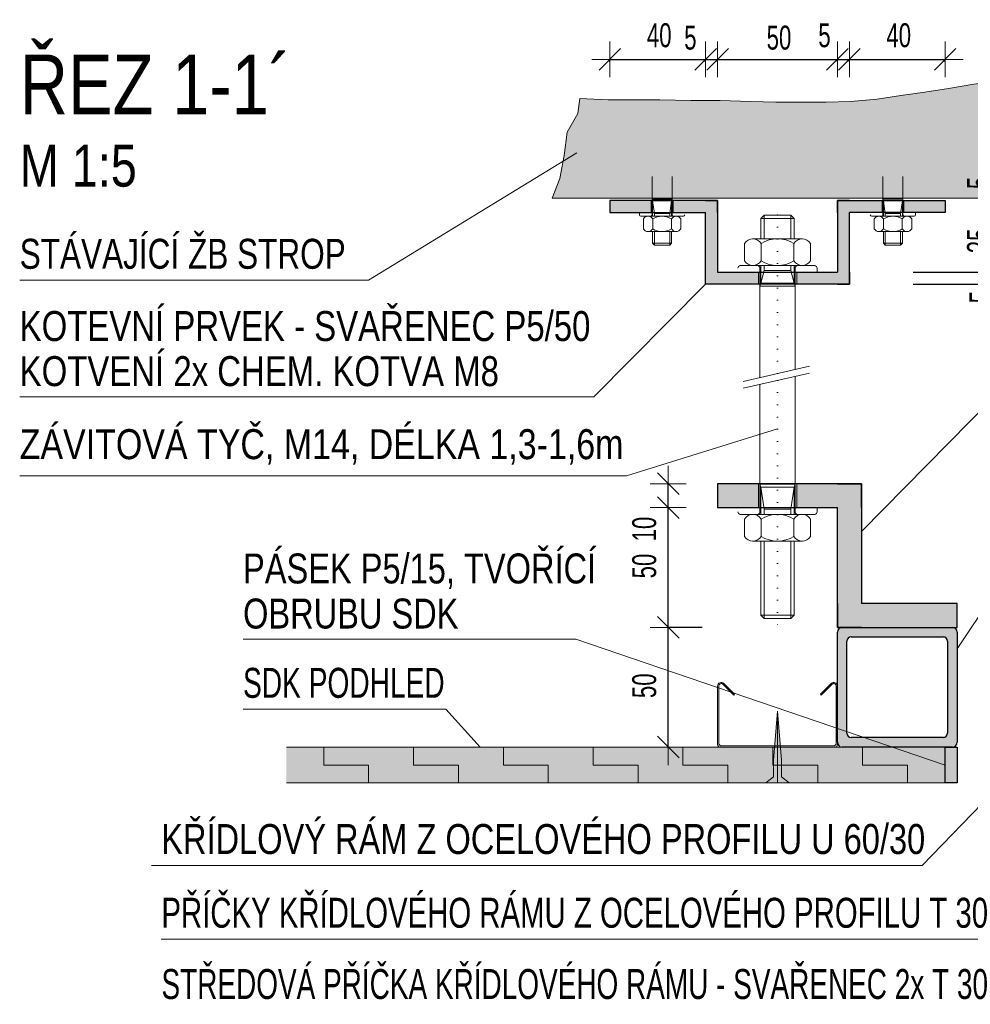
# Model space of a CAD drawing. Header units: millimetres. Extents: x 343 to 29776, y -61286 to -49226.
# Tile 7 of 19: x 1598 to 1995, y -49637 to -49226. Entities that reach past the tile are written whole.
import ezdxf

# ---------------------------------------------------------------- set-up
doc = ezdxf.new("R2010")
doc.units = ezdxf.units.MM
doc.header["$PDMODE"] = 65
doc.linetypes.add('Carkovana 2x_1_1', pattern=[20, 15, -5])
doc.linetypes.add('JIS_08_37_1', pattern=[5, 0, -5])
doc.layers.add('XR$2$(Z5) - DETAILNÍ ŘEZY_1', color=7, linetype='Continuous', lineweight=25)
doc.styles.add('ARIAL', font='ARIAL.TTF')
doc.styles.add('ARIALNARROW', font='ARIALN.TTF')
doc.dimstyles.new('DIMSTYLE_15', dxfattribs={"dimtxt": 10, "dimasz": 15, "dimexe": 0, "dimexo": 0, "dimgap": 5, "dimtad": 2, "dimdec": 0, "dimrnd": 1, "dimzin": 12, "dimdsep": 46, "dimtxsty": 'ARIALNARROW', "dimblk1": 'ALL_ML_STRICH', "dimblk2": 'ALL_ML_STRICH', "dimsah": 1, "dimcen": 0, "dimclrd": 6, "dimclre": 6, "dimclrt": 6, "dimadec": 0, "dimazin": 0, "dimtfac": 1, "dimtdec": 0, "dimtix": 1, "dimtmove": 2, "dimatfit": 3, "dimfxl": 0, "dimtvp": 1.2, "dimtzin": 0, "dimlwd": 0, "dimlwe": 13, "dimarcsym": 0})
doc.dimstyles.new('DIMSTYLE_17', dxfattribs={"dimtxt": 10, "dimasz": 15, "dimexe": 0, "dimexo": 0, "dimgap": 5, "dimtad": 2, "dimdec": 0, "dimrnd": 1, "dimzin": 12, "dimdsep": 46, "dimtxsty": 'ARIALNARROW', "dimblk1": 'ALL_ML_STRICH', "dimblk2": 'ALL_ML_STRICH', "dimsah": 1, "dimcen": 0, "dimclrd": 6, "dimclre": 6, "dimclrt": 6, "dimadec": 0, "dimazin": 0, "dimtfac": 1, "dimtdec": 0, "dimtix": 1, "dimtmove": 2, "dimatfit": 3, "dimfxl": 0, "dimtzin": 0, "dimlwd": 0, "dimlwe": 13, "dimarcsym": 0})

# ---------------------------------------------------------------- blocks, each defined once
blk = doc.blocks.new('KOMPLEXNÍ OBJEKT_52')
at = {"layer": 'XR$2$(Z5) - DETAILNÍ ŘEZY_1', "color": 1, "linetype": 'Continuous', "lineweight": 25}
for p, q in [((1941.49, -49479.89), (1987.49, -49479.89)), ((1939.49, -49527.89), (1939.49, -49481.89)), ((1945.25, -49483.89), (1983.73, -49483.89)), ((1989.49, -49481.89), (1989.49, -49527.89)), ((1943.49, -49524.13), (1943.49, -49485.65)), ((1985.49, -49485.65), (1985.49, -49524.13)), ((1983.73, -49525.89), (1945.25, -49525.89)), ((1987.49, -49529.89), (1941.49, -49529.89))]:
    blk.add_line(p, q, dxfattribs=at)
for centre, radius, start, end in [((1941.49, -49481.89), 2, 90, 180), ((1987.49, -49481.89), 2, 0, 90), ((1945.25, -49485.65), 1.76, 90, 180), ((1983.73, -49485.65), 1.76, 0, 90), ((1945.25, -49524.13), 1.76, 180, 270), ((1983.73, -49524.13), 1.76, 270, 0), ((1941.49, -49527.89), 2, 180, 270), ((1987.49, -49527.89), 2, 270, 0)]:
    blk.add_arc(centre, radius, start, end, dxfattribs=at)
blk = doc.blocks.new('KOMPLEXNÍ OBJEKT_53')
at = {"layer": 'XR$2$(Z5) - DETAILNÍ ŘEZY_1', "color": 7, "linetype": 'Continuous', "lineweight": 13}
for p, q in [((1889.49, -49504.39), (1889.49, -49528.89)), ((1889.99, -49504.38), (1889.99, -49528.68)), ((1891.7, -49503.68), (1896.21, -49508.19)), ((1892.05, -49503.33), (1896.56, -49507.84)), ((1936.93, -49503.33), (1932.42, -49507.84)), ((1937.28, -49503.68), (1932.77, -49508.19)), ((1938.99, -49504.38), (1938.99, -49528.68)), ((1939.49, -49504.39), (1939.49, -49528.89)), ((1896.21, -49508.19), (1896.56, -49507.84)), ((1932.77, -49508.19), (1932.42, -49507.84)), ((1889.99, -49528.68), (1890.7, -49529.39)), ((1890.49, -49529.89), (1938.49, -49529.89)), ((1890.7, -49529.39), (1938.28, -49529.39)), ((1938.28, -49529.39), (1938.99, -49528.68))]:
    blk.add_line(p, q, dxfattribs=at)
for centre, radius, start, end in [((1890.99, -49504.39), 1.5, 45, 180), ((1890.99, -49504.39), 1, 45, 180), ((1937.99, -49504.39), 1.5, 0, 135), ((1937.99, -49504.39), 1, 0, 135), ((1890.49, -49528.89), 1, 180, 270), ((1938.49, -49528.89), 1, 270, 0)]:
    blk.add_arc(centre, radius, start, end, dxfattribs=at)
blk = doc.blocks.new('KOMPLEXNÍ OBJEKT_54')
at = {"layer": 'XR$2$(Z5) - DETAILNÍ ŘEZY_1', "color": 1, "linetype": 'Continuous', "lineweight": 25}
for p, q in [((1939.49, -49469.89), (1939.49, -49479.89)), ((1989.49, -49469.89), (1949.49, -49469.89)), ((1989.49, -49479.89), (1989.49, -49469.89)), ((1939.49, -49479.89), (1989.49, -49479.89))]:
    blk.add_line(p, q, dxfattribs=at)
for points in [[(1939.49, -49469.89), (1939.49, -49469.89)], [(1939.49, -49479.89), (1939.49, -49479.89)]]:
    blk.add_lwpolyline(points, close=True, dxfattribs=at)
blk = doc.blocks.new('KOMPLEXNÍ OBJEKT_55')
at = {"layer": 'XR$2$(Z5) - DETAILNÍ ŘEZY_1', "color": 1, "linetype": 'Continuous', "lineweight": 25}
for p, q in [((1939.49, -49419.89), (1949.49, -49419.89)), ((1949.49, -49419.89), (1949.49, -49469.89)), ((1939.49, -49479.89), (1939.49, -49429.89)), ((1949.49, -49479.89), (1939.49, -49479.89))]:
    blk.add_line(p, q, dxfattribs=at)
for points in [[(1939.49, -49479.89), (1939.49, -49479.89)], [(1949.49, -49479.89), (1949.49, -49479.89)]]:
    blk.add_lwpolyline(points, close=True, dxfattribs=at)
blk = doc.blocks.new('KOMPLEXNÍ OBJEKT_56')
at = {"layer": 'XR$2$(Z5) - DETAILNÍ ŘEZY_1', "color": 1, "linetype": 'Continuous', "lineweight": 25}
for p, q in [((1949.49, -49419.89), (1889.49, -49419.89)), ((1889.49, -49419.89), (1889.49, -49429.89)), ((1949.49, -49429.89), (1949.49, -49419.89)), ((1889.49, -49429.89), (1939.49, -49429.89))]:
    blk.add_line(p, q, dxfattribs=at)
for points in [[(1889.49, -49419.89), (1889.49, -49419.89)], [(1889.49, -49429.89), (1889.49, -49429.89)]]:
    blk.add_lwpolyline(points, close=True, dxfattribs=at)
blk = doc.blocks.new('KOMPLEXNÍ OBJEKT_67')
at = {"layer": 'XR$2$(Z5) - DETAILNÍ ŘEZY_1', "color": 1, "linetype": 'Continuous', "lineweight": 25}
for p, q in [((1984.49, -49544.89), (1984.49, -49529.89)), ((1984.49, -49529.89), (1989.49, -49529.89)), ((1989.49, -49529.89), (1989.49, -49544.89)), ((1989.49, -49544.89), (1984.49, -49544.89))]:
    blk.add_line(p, q, dxfattribs=at)
blk = doc.blocks.new('ALL_ML_STRICH')
at = {"color": 0, "linetype": 'ByBlock', "lineweight": -2}
for p, q in [((-0.3, -0.3), (0.3, 0.3)), ((0, -0.5), (0, 0.5)), ((-1, 0), (0.5, 0))]:
    blk.add_line(p, q, dxfattribs=at)
blk = doc.blocks.new('*D194')
at = {"layer": 'DEFPOINTS', "color": 6, "linetype": 'Continuous', "lineweight": 13}
for p in [(1939.49, -49479.89), (1868.88, -49529.89), (1947.91, -49529.89)]:
    blk.add_point(p, dxfattribs=at)
at = {"layer": 'XR$2$(Z5) - DETAILNÍ ŘEZY_1', "color": 6, "linetype": 'Continuous', "lineweight": -2}
for p, q in [((1882.97, -49479.89), (1868.88, -49479.89)), ((1868.88, -49529.89), (1868.88, -49479.89)), ((1868.88, -49529.89), (1868.88, -49529.89))]:
    blk.add_line(p, q, dxfattribs=at)
at = {"layer": 'XR$2$(Z5) - DETAILNÍ ŘEZY_1', "color": 6, "linetype": 'Continuous', "lineweight": 13, "xscale": 15, "yscale": 15, "zscale": 15}
for p, rotation in [((1868.88, -49479.89), 90), ((1868.88, -49529.89), 270)]:
    blk.add_blockref('ALL_ML_STRICH', p, dxfattribs=dict(at, rotation=rotation))
at = {"layer": 'XR$2$(Z5) - DETAILNÍ ŘEZY_1', "color": 6, "linetype": 'Continuous', "lineweight": 13, "insert": (1858.88, -49504.28), "char_height": 10, "width": 16.2286, "attachment_point": 5, "rotation": 90, "style": 'ARIALNARROW'}
blk.add_mtext('\\W0.81;\\A1;{50}', dxfattribs=at)
blk = doc.blocks.new('*D195')
at = {"layer": 'DEFPOINTS', "color": 6, "linetype": 'Continuous', "lineweight": 13}
for p in [(1889.49, -49429.89), (1868.88, -49479.89), (1939.49, -49479.89)]:
    blk.add_point(p, dxfattribs=at)
at = {"layer": 'XR$2$(Z5) - DETAILNÍ ŘEZY_1', "color": 6, "linetype": 'Continuous', "lineweight": -2}
for p, q in [((1868.88, -49429.89), (1868.88, -49429.89)), ((1868.88, -49479.89), (1868.88, -49429.89)), ((1882.97, -49479.89), (1868.88, -49479.89))]:
    blk.add_line(p, q, dxfattribs=at)
at = {"layer": 'XR$2$(Z5) - DETAILNÍ ŘEZY_1', "color": 6, "linetype": 'Continuous', "lineweight": 13, "xscale": 15, "yscale": 15, "zscale": 15}
for p, rotation in [((1868.88, -49429.89), 90), ((1868.88, -49479.89), 270)]:
    blk.add_blockref('ALL_ML_STRICH', p, dxfattribs=dict(at, rotation=rotation))
at = {"layer": 'XR$2$(Z5) - DETAILNÍ ŘEZY_1', "color": 6, "linetype": 'Continuous', "lineweight": 13, "insert": (1858.88, -49454.28), "char_height": 10, "width": 16.2286, "attachment_point": 5, "rotation": 90, "style": 'ARIALNARROW'}
blk.add_mtext('\\W0.81;\\A1;{50}', dxfattribs=at)
blk = doc.blocks.new('*D196')
at = {"layer": 'DEFPOINTS', "color": 6, "linetype": 'Continuous', "lineweight": 13}
for p in [(1889.49, -49419.89), (1868.88, -49429.89), (1889.49, -49429.89)]:
    blk.add_point(p, dxfattribs=at)
at = {"layer": 'XR$2$(Z5) - DETAILNÍ ŘEZY_1', "color": 6, "linetype": 'Continuous', "lineweight": -2}
for p, q in [((1868.88, -49419.89), (1868.88, -49419.89)), ((1868.88, -49429.89), (1868.88, -49419.89)), ((1868.88, -49429.89), (1868.88, -49429.89))]:
    blk.add_line(p, q, dxfattribs=at)
at = {"layer": 'XR$2$(Z5) - DETAILNÍ ŘEZY_1', "color": 6, "linetype": 'Continuous', "lineweight": 13, "xscale": 15, "yscale": 15, "zscale": 15}
for p, rotation in [((1868.88, -49419.89), 90), ((1868.88, -49429.89), 270)]:
    blk.add_blockref('ALL_ML_STRICH', p, dxfattribs=dict(at, rotation=rotation))
at = {"layer": 'XR$2$(Z5) - DETAILNÍ ŘEZY_1', "color": 6, "linetype": 'Continuous', "lineweight": 13, "insert": (1858.88, -49438.84), "char_height": 10, "width": 16.2286, "attachment_point": 5, "rotation": 90, "style": 'ARIALNARROW'}
blk.add_mtext('\\W0.81;\\A1;{10}', dxfattribs=at)
blk = doc.blocks.new('KOMPLEXNÍ OBJEKT_70')
at = {"layer": 'XR$2$(Z5) - DETAILNÍ ŘEZY_1', "color": 1, "linetype": 'Continuous', "lineweight": 25}
for p, q in [((1889.49, -49301.6), (1844.49, -49301.6)), ((1844.49, -49301.6), (1844.49, -49306.6)), ((1889.49, -49306.6), (1889.49, -49301.6)), ((1844.49, -49306.6), (1884.49, -49306.6))]:
    blk.add_line(p, q, dxfattribs=at)
for points in [[(1889.49, -49301.6), (1889.49, -49301.6)], [(1889.49, -49306.6), (1889.49, -49306.6)]]:
    blk.add_lwpolyline(points, close=True, dxfattribs=at)
blk = doc.blocks.new('KOMPLEXNÍ OBJEKT_71')
at = {"layer": 'XR$2$(Z5) - DETAILNÍ ŘEZY_1', "color": 1, "linetype": 'Continuous', "lineweight": 25}
for p, q in [((1939.49, -49301.6), (1984.49, -49301.6)), ((1939.49, -49306.6), (1939.49, -49301.6)), ((1984.49, -49301.6), (1984.49, -49306.6)), ((1984.49, -49306.6), (1944.49, -49306.6))]:
    blk.add_line(p, q, dxfattribs=at)
for points in [[(1939.49, -49301.6), (1939.49, -49301.6)], [(1939.49, -49306.6), (1939.49, -49306.6)]]:
    blk.add_lwpolyline(points, close=True, dxfattribs=at)
blk = doc.blocks.new('*D199')
at = {"layer": 'DEFPOINTS', "color": 6, "linetype": 'Continuous', "lineweight": 13}
for p in [(1844.49, -49242.65), (1844.49, -49301.6), (1884.49, -49306.6)]:
    blk.add_point(p, dxfattribs=at)
at = {"layer": 'XR$2$(Z5) - DETAILNÍ ŘEZY_1', "color": 6, "linetype": 'Continuous', "lineweight": -2}
for p, q in [((1844.49, -49243.65), (1844.49, -49242.65)), ((1844.49, -49242.65), (1884.49, -49242.65)), ((1884.49, -49243.65), (1884.49, -49242.65))]:
    blk.add_line(p, q, dxfattribs=at)
at = {"layer": 'XR$2$(Z5) - DETAILNÍ ŘEZY_1', "color": 6, "linetype": 'Continuous', "lineweight": 13, "xscale": 15, "yscale": 15, "zscale": 15, "rotation": 180}
blk.add_blockref('ALL_ML_STRICH', (1844.49, -49242.65), dxfattribs=at)
at = {"layer": 'XR$2$(Z5) - DETAILNÍ ŘEZY_1', "color": 6, "linetype": 'Continuous', "lineweight": 13, "xscale": 15, "yscale": 15, "zscale": 15}
blk.add_blockref('ALL_ML_STRICH', (1884.49, -49242.65), dxfattribs=at)
at = {"layer": 'XR$2$(Z5) - DETAILNÍ ŘEZY_1', "color": 6, "linetype": 'Continuous', "lineweight": 13, "insert": (1865.1, -49232.65), "char_height": 10, "width": 16.2286, "attachment_point": 5, "style": 'ARIALNARROW'}
blk.add_mtext('\\W0.81;\\A1;{40}', dxfattribs=at)
blk = doc.blocks.new('*D200')
at = {"layer": 'DEFPOINTS', "color": 6, "linetype": 'Continuous', "lineweight": 13}
for p in [(1884.49, -49242.65), (1889.49, -49301.6), (1884.49, -49306.6)]:
    blk.add_point(p, dxfattribs=at)
at = {"layer": 'XR$2$(Z5) - DETAILNÍ ŘEZY_1', "color": 6, "linetype": 'Continuous', "lineweight": -2}
for p, q in [((1884.49, -49243.65), (1884.49, -49242.65)), ((1884.49, -49242.65), (1889.49, -49242.65)), ((1889.49, -49243.65), (1889.49, -49242.65))]:
    blk.add_line(p, q, dxfattribs=at)
at = {"layer": 'XR$2$(Z5) - DETAILNÍ ŘEZY_1', "color": 6, "linetype": 'Continuous', "lineweight": 13, "xscale": 15, "yscale": 15, "zscale": 15}
blk.add_blockref('ALL_ML_STRICH', (1889.49, -49242.65), dxfattribs=at)
at = {"layer": 'XR$2$(Z5) - DETAILNÍ ŘEZY_1', "color": 6, "linetype": 'Continuous', "lineweight": 13, "xscale": 15, "yscale": 15, "zscale": 15, "rotation": 180}
blk.add_blockref('ALL_ML_STRICH', (1884.49, -49242.65), dxfattribs=at)
at = {"layer": 'XR$2$(Z5) - DETAILNÍ ŘEZY_1', "color": 6, "linetype": 'Continuous', "lineweight": 13, "insert": (1878.1, -49233.65), "char_height": 10, "width": 8.1143, "attachment_point": 5, "style": 'ARIALNARROW'}
blk.add_mtext('\\W0.81;\\A1;{5}', dxfattribs=at)
blk = doc.blocks.new('*D201')
at = {"layer": 'DEFPOINTS', "color": 6, "linetype": 'Continuous', "lineweight": 13}
for p in [(1889.49, -49242.65), (1889.49, -49301.6), (1939.49, -49301.6)]:
    blk.add_point(p, dxfattribs=at)
at = {"layer": 'XR$2$(Z5) - DETAILNÍ ŘEZY_1', "color": 6, "linetype": 'Continuous', "lineweight": -2}
for p, q in [((1889.49, -49243.65), (1889.49, -49242.65)), ((1889.49, -49242.65), (1939.49, -49242.65)), ((1939.49, -49243.65), (1939.49, -49242.65))]:
    blk.add_line(p, q, dxfattribs=at)
at = {"layer": 'XR$2$(Z5) - DETAILNÍ ŘEZY_1', "color": 6, "linetype": 'Continuous', "lineweight": 13, "xscale": 15, "yscale": 15, "zscale": 15, "rotation": 180}
blk.add_blockref('ALL_ML_STRICH', (1889.49, -49242.65), dxfattribs=at)
at = {"layer": 'XR$2$(Z5) - DETAILNÍ ŘEZY_1', "color": 6, "linetype": 'Continuous', "lineweight": 13, "xscale": 15, "yscale": 15, "zscale": 15}
blk.add_blockref('ALL_ML_STRICH', (1939.49, -49242.65), dxfattribs=at)
at = {"layer": 'XR$2$(Z5) - DETAILNÍ ŘEZY_1', "color": 6, "linetype": 'Continuous', "lineweight": 13, "insert": (1915.1, -49233.65), "char_height": 10, "width": 16.2286, "attachment_point": 5, "style": 'ARIALNARROW'}
blk.add_mtext('\\W0.81;\\A1;{50}', dxfattribs=at)
blk = doc.blocks.new('*D202')
at = {"layer": 'DEFPOINTS', "color": 6, "linetype": 'Continuous', "lineweight": 13}
for p in [(1939.49, -49242.65), (1939.49, -49301.6), (1944.49, -49306.6)]:
    blk.add_point(p, dxfattribs=at)
at = {"layer": 'XR$2$(Z5) - DETAILNÍ ŘEZY_1', "color": 6, "linetype": 'Continuous', "lineweight": -2}
for p, q in [((1939.49, -49243.65), (1939.49, -49242.65)), ((1939.49, -49242.65), (1944.49, -49242.65)), ((1944.49, -49243.65), (1944.49, -49242.65))]:
    blk.add_line(p, q, dxfattribs=at)
at = {"layer": 'XR$2$(Z5) - DETAILNÍ ŘEZY_1', "color": 6, "linetype": 'Continuous', "lineweight": 13, "xscale": 15, "yscale": 15, "zscale": 15}
blk.add_blockref('ALL_ML_STRICH', (1944.49, -49242.65), dxfattribs=at)
at = {"layer": 'XR$2$(Z5) - DETAILNÍ ŘEZY_1', "color": 6, "linetype": 'Continuous', "lineweight": 13, "xscale": 15, "yscale": 15, "zscale": 15, "rotation": 180}
blk.add_blockref('ALL_ML_STRICH', (1939.49, -49242.65), dxfattribs=at)
at = {"layer": 'XR$2$(Z5) - DETAILNÍ ŘEZY_1', "color": 6, "linetype": 'Continuous', "lineweight": 13, "insert": (1934.1, -49232.65), "char_height": 10, "width": 8.1143, "attachment_point": 5, "style": 'ARIALNARROW'}
blk.add_mtext('\\W0.81;\\A1;{5}', dxfattribs=at)
blk = doc.blocks.new('*D203')
at = {"layer": 'DEFPOINTS', "color": 6, "linetype": 'Continuous', "lineweight": 13}
for p in [(1944.49, -49242.65), (1984.49, -49301.6), (1944.49, -49306.6)]:
    blk.add_point(p, dxfattribs=at)
at = {"layer": 'XR$2$(Z5) - DETAILNÍ ŘEZY_1', "color": 6, "linetype": 'Continuous', "lineweight": -2}
for p, q in [((1944.49, -49243.65), (1944.49, -49242.65)), ((1944.49, -49242.65), (1984.49, -49242.65)), ((1984.49, -49243.65), (1984.49, -49242.65))]:
    blk.add_line(p, q, dxfattribs=at)
at = {"layer": 'XR$2$(Z5) - DETAILNÍ ŘEZY_1', "color": 6, "linetype": 'Continuous', "lineweight": 13, "xscale": 15, "yscale": 15, "zscale": 15, "rotation": 180}
blk.add_blockref('ALL_ML_STRICH', (1944.49, -49242.65), dxfattribs=at)
at = {"layer": 'XR$2$(Z5) - DETAILNÍ ŘEZY_1', "color": 6, "linetype": 'Continuous', "lineweight": 13, "xscale": 15, "yscale": 15, "zscale": 15}
blk.add_blockref('ALL_ML_STRICH', (1984.49, -49242.65), dxfattribs=at)
at = {"layer": 'XR$2$(Z5) - DETAILNÍ ŘEZY_1', "color": 6, "linetype": 'Continuous', "lineweight": 13, "insert": (1965.1, -49232.65), "char_height": 10, "width": 16.2286, "attachment_point": 5, "style": 'ARIALNARROW'}
blk.add_mtext('\\W0.81;\\A1;{40}', dxfattribs=at)
blk = doc.blocks.new('KOMPLEXNÍ OBJEKT_72')
at = {"layer": 'XR$2$(Z5) - DETAILNÍ ŘEZY_1', "color": 1, "linetype": 'Continuous', "lineweight": 25}
for p, q in [((1884.49, -49301.6), (1889.49, -49301.6)), ((1889.49, -49301.6), (1889.49, -49331.6)), ((1884.49, -49336.6), (1884.49, -49306.6)), ((1889.49, -49336.6), (1884.49, -49336.6))]:
    blk.add_line(p, q, dxfattribs=at)
for points in [[(1884.49, -49301.6), (1884.49, -49301.6)], [(1889.49, -49301.6), (1889.49, -49301.6)]]:
    blk.add_lwpolyline(points, close=True, dxfattribs=at)
blk = doc.blocks.new('KOMPLEXNÍ OBJEKT_73')
at = {"layer": 'XR$2$(Z5) - DETAILNÍ ŘEZY_1', "color": 1, "linetype": 'Continuous', "lineweight": 25}
for p, q in [((1889.49, -49331.6), (1939.49, -49331.6)), ((1944.49, -49331.6), (1944.49, -49336.6)), ((1944.49, -49336.6), (1889.49, -49336.6))]:
    blk.add_line(p, q, dxfattribs=at)
for points in [[(1889.49, -49331.6), (1889.49, -49331.6)], [(1889.49, -49336.6), (1889.49, -49336.6)]]:
    blk.add_lwpolyline(points, close=True, dxfattribs=at)
blk = doc.blocks.new('KOMPLEXNÍ OBJEKT_74')
at = {"layer": 'XR$2$(Z5) - DETAILNÍ ŘEZY_1', "color": 1, "linetype": 'Continuous', "lineweight": 25}
for p, q in [((1939.49, -49301.6), (1939.49, -49331.6)), ((1944.49, -49301.6), (1939.49, -49301.6)), ((1944.49, -49336.6), (1944.49, -49306.6)), ((1939.49, -49336.6), (1944.49, -49336.6))]:
    blk.add_line(p, q, dxfattribs=at)
for points in [[(1939.49, -49301.6), (1939.49, -49301.6)], [(1944.49, -49301.6), (1944.49, -49301.6)]]:
    blk.add_lwpolyline(points, close=True, dxfattribs=at)
blk = doc.blocks.new('*D207')
at = {"layer": 'DEFPOINTS', "color": 6, "linetype": 'Continuous', "lineweight": 13}
for p in [(1939.49, -49331.6), (1944.49, -49336.6), (2009.69, -49336.6)]:
    blk.add_point(p, dxfattribs=at)
at = {"layer": 'XR$2$(Z5) - DETAILNÍ ŘEZY_1', "color": 6, "linetype": 'Continuous', "lineweight": -2}
for p, q in [((1971.07, -49331.6), (2009.69, -49331.6)), ((2009.69, -49336.6), (2009.69, -49331.6)), ((1971.07, -49336.6), (2009.69, -49336.6))]:
    blk.add_line(p, q, dxfattribs=at)
at = {"layer": 'XR$2$(Z5) - DETAILNÍ ŘEZY_1', "color": 6, "linetype": 'Continuous', "lineweight": 13, "xscale": 15, "yscale": 15, "zscale": 15}
for p, rotation in [((2009.69, -49336.6), 270), ((2009.69, -49331.6), 90)]:
    blk.add_blockref('ALL_ML_STRICH', p, dxfattribs=dict(at, rotation=rotation))
at = {"layer": 'XR$2$(Z5) - DETAILNÍ ŘEZY_1', "color": 6, "linetype": 'Continuous', "lineweight": 13, "insert": (1999.69, -49341.99), "char_height": 10, "width": 8.1143, "attachment_point": 5, "rotation": 90, "style": 'ARIALNARROW'}
blk.add_mtext('\\W0.81;\\A1;{5}', dxfattribs=at)
blk = doc.blocks.new('*D208')
at = {"layer": 'DEFPOINTS', "color": 6, "linetype": 'Continuous', "lineweight": 13}
for p in [(1984.49, -49306.6), (1939.49, -49331.6), (2009.69, -49331.6)]:
    blk.add_point(p, dxfattribs=at)
at = {"layer": 'XR$2$(Z5) - DETAILNÍ ŘEZY_1', "color": 6, "linetype": 'Continuous', "lineweight": -2}
for p, q in [((2008.69, -49306.6), (2009.69, -49306.6)), ((2009.69, -49331.6), (2009.69, -49306.6)), ((1971.07, -49331.6), (2009.69, -49331.6))]:
    blk.add_line(p, q, dxfattribs=at)
at = {"layer": 'XR$2$(Z5) - DETAILNÍ ŘEZY_1', "color": 6, "linetype": 'Continuous', "lineweight": 13, "xscale": 15, "yscale": 15, "zscale": 15}
for p, rotation in [((2009.69, -49306.6), 90), ((2009.69, -49331.6), 270)]:
    blk.add_blockref('ALL_ML_STRICH', p, dxfattribs=dict(at, rotation=rotation))
at = {"layer": 'XR$2$(Z5) - DETAILNÍ ŘEZY_1', "color": 6, "linetype": 'Continuous', "lineweight": 13, "insert": (1998.69, -49318.48), "char_height": 10, "width": 16.2286, "attachment_point": 5, "rotation": 90, "style": 'ARIALNARROW'}
blk.add_mtext('\\W0.81;\\A1;{25}', dxfattribs=at)
blk = doc.blocks.new('*D209')
at = {"layer": 'DEFPOINTS', "color": 6, "linetype": 'Continuous', "lineweight": 13}
for p in [(1984.49, -49301.6), (1984.49, -49306.6), (2009.69, -49306.6)]:
    blk.add_point(p, dxfattribs=at)
at = {"layer": 'XR$2$(Z5) - DETAILNÍ ŘEZY_1', "color": 6, "linetype": 'Continuous', "lineweight": -2}
for p, q in [((2008.69, -49301.6), (2009.69, -49301.6)), ((2009.69, -49306.6), (2009.69, -49301.6)), ((2008.69, -49306.6), (2009.69, -49306.6))]:
    blk.add_line(p, q, dxfattribs=at)
at = {"layer": 'XR$2$(Z5) - DETAILNÍ ŘEZY_1', "color": 6, "linetype": 'Continuous', "lineweight": 13, "xscale": 15, "yscale": 15, "zscale": 15}
for p, rotation in [((2009.69, -49306.6), 270), ((2009.69, -49301.6), 90)]:
    blk.add_blockref('ALL_ML_STRICH', p, dxfattribs=dict(at, rotation=rotation))
at = {"layer": 'XR$2$(Z5) - DETAILNÍ ŘEZY_1', "color": 6, "linetype": 'Continuous', "lineweight": 13, "insert": (1998.69, -49294.26), "char_height": 10, "width": 8.1143, "attachment_point": 5, "rotation": 90, "style": 'ARIALNARROW'}
blk.add_mtext('\\W0.81;\\A1;{5}', dxfattribs=at)

msp = doc.modelspace()

# ---------------------------------------------------------------- hatches: boundary and pattern name
at = {"layer": 'XR$2$(Z5) - DETAILNÍ ŘEZY_1', "linetype": 'Continuous', "lineweight": 13}
for color, points in [(8, [(1985.88, -49254.8), (1956.13, -49259.31), (1945.01, -49260.21), (1934.79, -49260.51), (1913.75, -49260.51), (1903.23, -49260.21), (1890.61, -49259.91), (1878.29, -49259.91), (1865.37, -49259.61), (1843.73, -49259.61), (1832.01, -49259.01), (1831.1, -49265.32), (1826.6, -49273.13), (1825.39, -49282.75), (1823.59, -49292.37), (1820.4, -49300.6), (2055.9, -49300.6), (2058.02, -49292.07), (2060.42, -49283.05), (2063.12, -49274.33), (2066.13, -49266.52), (2066.73, -49256.6), (2067.75, -49254.56), (2066.73, -49254.5), (2057.71, -49253.3), (2047.5, -49252.99), (2037.28, -49252.99), (2026.76, -49252.09), (2016.54, -49251.49), (2006.32, -49251.79), (1996.4, -49252.99)]), (5, [(1844.49, -49306.6), (1861.74, -49306.6), (1861.74, -49301.6), (1844.49, -49301.6)]), (5, [(1870.86, -49306.6), (1884.49, -49306.6), (1884.49, -49336.6), (1906.49, -49336.6), (1906.49, -49331.6), (1889.49, -49331.6), (1889.49, -49301.6), (1870.86, -49301.6)]), (5, [(1958.12, -49306.6), (1958.12, -49301.6), (1939.49, -49301.6), (1939.49, -49331.6), (1922.49, -49331.6), (1922.49, -49336.6), (1944.49, -49336.6), (1944.49, -49306.6)]), (5, [(1967.24, -49306.6), (1984.49, -49306.6), (1984.49, -49301.6), (1967.24, -49301.6)]), (5, [(1889.49, -49429.89), (1906.49, -49429.89), (1906.49, -49419.89), (1889.49, -49419.89)]), (5, [(1922.49, -49429.89), (1939.49, -49429.89), (1939.49, -49479.89), (1989.49, -49479.89), (1989.49, -49469.89), (1949.49, -49469.89), (1949.49, -49419.89), (1922.49, -49419.89)]), (251, [(1909.68, -49544.89), (1919.3, -49544.89), (1916.2, -49542.29), (1916.2, -49535.42), (1914.49, -49514.89), (1912.77, -49535.42), (1912.77, -49542.29)]), (5, [(1984.49, -49544.89), (1989.49, -49544.89), (1989.49, -49529.89), (1984.49, -49529.89)])]:
    msp.add_hatch(color=color, dxfattribs=at).paths.add_polyline_path(points)
at = {"layer": 'XR$2$(Z5) - DETAILNÍ ŘEZY_1', "linetype": 'Carkovana 2x_1_1', "lineweight": 13}
h = msp.add_hatch(color=5, dxfattribs=at)
h.paths.add_polyline_path([(1987.49, -49479.89), (1941.49, -49479.89), (1940.07, -49480.48), (1939.49, -49481.89), (1939.49, -49527.89), (1940.07, -49529.3), (1941.49, -49529.89), (1987.49, -49529.89), (1988.9, -49529.3), (1989.49, -49527.89), (1989.49, -49481.89), (1988.9, -49480.48)])
h.paths.add_polyline_path([(1983.73, -49525.89), (1945.25, -49525.89), (1944, -49525.38), (1943.49, -49524.13), (1943.49, -49485.65), (1944, -49484.41), (1945.25, -49483.89), (1983.73, -49483.89), (1984.97, -49484.41), (1985.49, -49485.65), (1985.49, -49524.13), (1984.97, -49525.38)], flags=16)
at = {"layer": 'XR$2$(Z5) - DETAILNÍ ŘEZY_1', "linetype": 'Continuous', "lineweight": 13}
msp.add_hatch(color=253, dxfattribs=at).paths.add_polyline_path([(1984.49, -49544.89), (1984.49, -49529.89), (1709.45, -49529.89), (1709.45, -49544.89)], flags=0)
h = msp.add_hatch(dxfattribs=at)
h.set_pattern_fill('VZOR', scale=18.75, style=0, pattern_type=2)
h.set_pattern_definition([(0, (37.5, 37.5), (18.75, 18.75), [18.75, -18.75]), (90, (37.5, 37.5), (-18.75, 18.75), [18.75, -18.75])])
h.paths.add_polyline_path([(1984.49, -49544.89), (1984.49, -49529.89), (1709.45, -49529.89), (1709.45, -49544.89)], flags=0)

# ---------------------------------------------------------------- linework, layer by layer
at = {"layer": 'XR$2$(Z5) - DETAILNÍ ŘEZY_1', "color": 7, "linetype": 'Continuous', "lineweight": 13}
for p, q in [((1743.74, -49334.89), (1830.68, -49281.76)), ((1862.11, -49301.6), (1862.11, -49291.6)), ((1870.49, -49301.6), (1870.49, -49291.6)), ((1958.49, -49301.6), (1958.49, -49291.6)), ((1966.87, -49301.6), (1966.87, -49291.6)), ((1820.4, -49300.6), (2055.9, -49300.6)), ((1862.31, -49301.74), (1862.11, -49300.99)), ((1870.49, -49300.99), (1862.11, -49300.99)), ((1862.11, -49300.99), (1862.11, -49306.6)), ((1862.11, -49300.99), (1862.11, -49301.6)), ((1863.11, -49307), (1862.31, -49301.74)), ((1862.31, -49301.74), (1862.31, -49308.19)), ((1870.29, -49301.74), (1862.31, -49301.74)), ((1869.49, -49307), (1870.29, -49301.74)), ((1870.29, -49301.74), (1870.49, -49300.99)), ((1870.29, -49301.74), (1870.29, -49308.19)), ((1870.49, -49300.99), (1870.49, -49306.6)), ((1870.49, -49300.99), (1870.49, -49301.6)), ((1949.49, -49439.89), (2083, -49304.13)), ((1958.69, -49301.74), (1958.49, -49300.99)), ((1958.49, -49300.99), (1966.87, -49300.99)), ((1958.49, -49300.99), (1958.49, -49306.6)), ((1958.49, -49300.99), (1958.49, -49301.6)), ((1959.49, -49307), (1958.69, -49301.74)), ((1958.69, -49301.74), (1958.69, -49308.19)), ((1958.69, -49301.74), (1966.67, -49301.74)), ((1965.87, -49307), (1966.67, -49301.74)), ((1966.67, -49301.74), (1966.87, -49300.99)), ((1966.67, -49301.74), (1966.67, -49308.19)), ((1966.87, -49300.99), (1966.87, -49306.6)), ((1966.87, -49300.99), (1966.87, -49301.6)), ((1856.85, -49307.59), (1856.85, -49306.6)), ((1875.17, -49308.19), (1857.43, -49308.19)), ((1862.31, -49306.6), (1858.92, -49306.6)), ((1862.11, -49306.6), (1862.11, -49307.59)), ((1863.11, -49307), (1869.49, -49307)), ((1863.11, -49308.19), (1863.11, -49307)), ((1869.49, -49308.19), (1869.49, -49307)), ((1870.29, -49306.6), (1875.75, -49306.6)), ((1870.49, -49306.6), (1870.49, -49307.59)), ((1908.89, -49307.7), (1907.49, -49309.1)), ((1920.09, -49307.7), (1908.89, -49307.7)), ((1908.89, -49307.7), (1908.89, -49317.6)), ((1920.09, -49307.7), (1921.49, -49309.1)), ((1920.09, -49307.7), (1920.09, -49317.6)), ((1958.69, -49306.6), (1953.23, -49306.6)), ((1953.81, -49308.19), (1971.55, -49308.19)), ((1958.49, -49306.6), (1958.49, -49307.59)), ((1965.87, -49307), (1959.49, -49307)), ((1959.49, -49308.19), (1959.49, -49307)), ((1965.87, -49308.19), (1965.87, -49307)), ((1966.67, -49306.6), (1970.06, -49306.6)), ((1966.87, -49306.6), (1966.87, -49307.59)), ((1972.12, -49307.59), (1972.12, -49306.6)), ((1858.47, -49309.32), (1858.47, -49313.45)), ((1862.38, -49309.32), (1862.38, -49313.45)), ((1870.22, -49309.32), (1870.22, -49313.45)), ((1874.13, -49309.32), (1874.13, -49313.45)), ((1907.49, -49309.1), (1921.49, -49309.1)), ((1907.49, -49317.6), (1907.49, -49309.1)), ((1921.49, -49317.6), (1921.49, -49309.1)), ((1954.85, -49309.32), (1954.85, -49313.45)), ((1958.76, -49309.32), (1958.76, -49313.45)), ((1966.59, -49309.32), (1966.59, -49313.45)), ((1970.51, -49309.32), (1970.51, -49313.45)), ((1872.22, -49314.58), (1860.38, -49314.58)), ((1862.31, -49314.58), (1862.31, -49319.42)), ((1863.11, -49320.22), (1863.11, -49314.58)), ((1869.49, -49320.22), (1869.49, -49314.58)), ((1870.29, -49314.58), (1870.29, -49319.42)), ((1956.76, -49314.58), (1968.59, -49314.58)), ((1958.69, -49314.58), (1958.69, -49319.42)), ((1959.49, -49320.22), (1959.49, -49314.58)), ((1965.87, -49320.22), (1965.87, -49314.58)), ((1966.67, -49314.58), (1966.67, -49319.42)), ((1870.29, -49319.42), (1862.31, -49319.42)), ((1863.11, -49320.22), (1862.31, -49319.42)), ((1863.11, -49320.22), (1869.49, -49320.22)), ((1869.49, -49320.22), (1870.29, -49319.42)), ((1900.75, -49326.81), (1900.75, -49319.58)), ((1904.11, -49317.6), (1924.87, -49317.6)), ((1907.62, -49326.81), (1907.62, -49319.58)), ((1921.36, -49326.81), (1921.36, -49319.58)), ((1928.23, -49326.81), (1928.23, -49319.58)), ((1958.69, -49319.42), (1966.67, -49319.42)), ((1959.49, -49320.22), (1958.69, -49319.42)), ((1965.87, -49320.22), (1959.49, -49320.22)), ((1965.87, -49320.22), (1966.67, -49319.42)), ((1898.93, -49328.8), (1930.05, -49328.8)), ((1907.49, -49336.12), (1907.49, -49328.8)), ((1908.89, -49328.8), (1908.89, -49330.9)), ((1920.09, -49328.8), (1920.09, -49330.9)), ((1921.49, -49336.12), (1921.49, -49328.8)), ((1907.49, -49331.6), (1897.92, -49331.6)), ((1907.14, -49331.6), (1907.14, -49329.85)), ((1907.14, -49337.43), (1907.14, -49331.6)), ((1908.89, -49330.9), (1907.49, -49336.12)), ((1920.09, -49330.9), (1908.89, -49330.9)), ((1920.09, -49330.9), (1921.49, -49336.12)), ((1921.49, -49331.6), (1927.44, -49331.6)), ((1921.84, -49331.6), (1921.84, -49329.85)), ((1921.84, -49337.43), (1921.84, -49331.6)), ((1931.06, -49329.85), (1931.06, -49331.6)), ((1598.07, -49334.89), (1743.74, -49334.89)), ((1837.74, -49383.64), (1884.49, -49336.6)), ((1907.49, -49336.12), (1907.14, -49337.43)), ((1907.49, -49336.12), (1921.49, -49336.12)), ((1921.49, -49336.12), (1921.84, -49337.43)), ((1907.14, -49337.43), (1921.84, -49337.43)), ((1907.14, -49375.55), (1907.14, -49337.43)), ((1921.84, -49372.21), (1921.84, -49337.43)), ((1989.49, -49488.93), (2083, -49347.85)), ((1900.19, -49377.14), (1927.89, -49370.83)), ((1900.19, -49380.02), (1927.89, -49373.71)), ((1921.84, -49375.09), (1921.84, -49420.06)), ((1907.14, -49378.43), (1907.14, -49420.06)), ((1598.07, -49383.64), (1837.74, -49383.64)), ((1851.4, -49416.54), (1914.49, -49396.97)), ((1598.07, -49416.54), (1851.4, -49416.54)), ((1907.49, -49421.37), (1907.14, -49420.06)), ((1907.14, -49420.06), (1921.84, -49420.06)), ((1907.14, -49420.06), (1907.14, -49429.89)), ((1908.89, -49430.59), (1907.49, -49421.37)), ((1907.49, -49421.37), (1907.49, -49432.69)), ((1907.49, -49421.37), (1921.49, -49421.37)), ((1920.09, -49430.59), (1921.49, -49421.37)), ((1921.49, -49421.37), (1921.84, -49420.06)), ((1921.49, -49421.37), (1921.49, -49432.69)), ((1921.84, -49420.06), (1921.84, -49429.89)), ((1907.49, -49429.89), (1897.92, -49429.89)), ((1907.14, -49429.89), (1907.14, -49431.64)), ((1920.09, -49430.59), (1908.89, -49430.59)), ((1908.89, -49432.69), (1908.89, -49430.59)), ((1920.09, -49432.69), (1920.09, -49430.59)), ((1921.49, -49429.89), (1927.44, -49429.89)), ((1921.84, -49429.89), (1921.84, -49431.64)), ((1931.06, -49431.64), (1931.06, -49429.89)), ((1898.93, -49432.69), (1930.05, -49432.69)), ((1900.75, -49434.67), (1900.75, -49441.91)), ((1907.62, -49434.67), (1907.62, -49441.91)), ((1921.36, -49434.67), (1921.36, -49441.91)), ((1928.23, -49434.67), (1928.23, -49441.91)), ((1904.11, -49443.89), (1924.87, -49443.89)), ((1907.49, -49443.89), (1907.49, -49474.77)), ((1908.89, -49476.17), (1908.89, -49443.89)), ((1920.09, -49476.17), (1920.09, -49443.89)), ((1921.49, -49443.89), (1921.49, -49474.77)), ((1907.49, -49474.77), (1921.49, -49474.77)), ((1908.89, -49476.17), (1907.49, -49474.77)), ((1920.09, -49476.17), (1908.89, -49476.17)), ((1920.09, -49476.17), (1921.49, -49474.77)), ((1691.34, -49484.89), (1830.34, -49484.89)), ((1830.34, -49484.89), (1984.49, -49537.39)), ((1691.34, -49514.08), (1776.01, -49514.08)), ((1776.01, -49514.08), (1790.31, -49529.89)), ((1914.49, -49514.89), (1912.77, -49535.42)), ((1914.49, -49544.89), (1914.49, -49514.89)), ((1914.49, -49514.89), (1916.2, -49535.42)), ((1709.45, -49529.89), (1984.49, -49529.89)), ((1984.49, -49529.89), (1984.49, -49544.89)), ((1912.77, -49535.42), (1912.77, -49542.29)), ((1916.2, -49535.42), (1916.2, -49542.29)), ((1912.77, -49542.29), (1909.68, -49544.89)), ((1916.2, -49542.29), (1919.3, -49544.89)), ((1984.49, -49544.89), (1709.45, -49544.89)), ((1909.68, -49544.89), (1914.49, -49544.89)), ((1919.3, -49544.89), (1914.49, -49544.89)), ((1974.85, -49579.31), (2008.12, -49544.89)), ((1974.85, -49579.31), (1653.16, -49579.31)), ((1657.18, -49610.11), (2037.18, -49610.11))]:
    msp.add_line(p, q, dxfattribs=at)
at = {"layer": 'XR$2$(Z5) - DETAILNÍ ŘEZY_1', "color": 1, "linetype": 'Continuous', "lineweight": 13}
for p, q in [((1861.74, -49306.6), (1861.74, -49301.6)), ((1870.86, -49306.6), (1870.86, -49301.6)), ((1958.12, -49306.6), (1958.12, -49301.6)), ((1967.24, -49306.6), (1967.24, -49301.6)), ((1906.49, -49331.6), (1906.49, -49336.6)), ((1922.49, -49331.6), (1922.49, -49336.6)), ((1906.49, -49429.89), (1906.49, -49419.89)), ((1922.49, -49429.89), (1922.49, -49419.89))]:
    msp.add_line(p, q, dxfattribs=at)
at = {"layer": 'XR$2$(Z5) - DETAILNÍ ŘEZY_1', "color": 7, "linetype": 'JIS_08_37_1', "lineweight": 13}
for p, q in [((1914.49, -49373.88), (1914.49, -49304.63)), ((1914.49, -49376.76), (1914.49, -49479.24))]:
    msp.add_line(p, q, dxfattribs=at)
at = {"layer": 'XR$2$(Z5) - DETAILNÍ ŘEZY_1', "color": 7, "linetype": 'Continuous', "lineweight": 13}
for points in [[(1832.01, -49259.01), (1843.73, -49259.61), (1854.25, -49259.61), (1865.37, -49259.61), (1878.29, -49259.91), (1890.61, -49259.91), (1903.23, -49260.21), (1913.75, -49260.51), (1924.57, -49260.51), (1934.79, -49260.51), (1945.01, -49260.21), (1956.13, -49259.31), (1966.05, -49257.8), (1975.97, -49256.3), (1985.88, -49254.8), (1996.4, -49252.99), (2006.32, -49251.79), (2016.54, -49251.49), (2026.76, -49252.09), (2037.28, -49252.99), (2047.5, -49252.99), (2057.71, -49253.3), (2066.73, -49254.5), (2067.75, -49254.56)], [(1820.4, -49300.6), (1823.59, -49292.37), (1825.39, -49282.75), (1826.6, -49273.13), (1831.1, -49265.32), (1832.01, -49259.01)]]:
    msp.add_lwpolyline(points, dxfattribs=at)
for centre, radius, start, end in [((1857.45, -49307.59), 0.598, 180, 270), ((1860.43, -49310.45), 2.26, 30, 150), ((1861.51, -49307.59), 0.598, 270, 0), ((1866.3, -49315.54), 7.35, 57.7958, 122.2042), ((1872.17, -49310.45), 2.26, 30, 150), ((1871.09, -49307.59), 0.598, 180, 270), ((1875.15, -49307.59), 0.598, 270, 0), ((1953.83, -49307.59), 0.598, 180, 270), ((1956.8, -49310.45), 2.26, 30, 150), ((1957.89, -49307.59), 0.598, 270, 0), ((1962.68, -49315.54), 7.35, 57.7958, 122.2042), ((1968.55, -49310.45), 2.26, 30, 150), ((1967.47, -49307.59), 0.598, 180, 270), ((1971.53, -49307.59), 0.598, 270, 0), ((1860.43, -49312.32), 2.26, 210, 330), ((1866.3, -49307.23), 7.35, 237.7958, 302.2042), ((1872.17, -49312.32), 2.26, 210, 330), ((1956.8, -49312.32), 2.26, 210, 330), ((1962.68, -49307.23), 7.35, 237.7958, 302.2042), ((1968.55, -49312.32), 2.26, 210, 330), ((1904.18, -49321.56), 3.97, 30, 150), ((1914.49, -49330.49), 12.89, 57.7958, 122.2042), ((1924.79, -49321.56), 3.97, 30, 150), ((1898.97, -49329.85), 1.05, 90, 180), ((1904.18, -49324.83), 3.97, 210, 330), ((1906.09, -49329.85), 1.05, 0, 90), ((1914.49, -49315.91), 12.89, 237.7958, 302.2042), ((1924.79, -49324.83), 3.97, 210, 330), ((1922.89, -49329.85), 1.05, 90, 180), ((1930.01, -49329.85), 1.05, 0, 90), ((1898.97, -49431.64), 1.05, 180, 270), ((1906.09, -49431.64), 1.05, 270, 0), ((1922.89, -49431.64), 1.05, 180, 270), ((1930.01, -49431.64), 1.05, 270, 0), ((1904.18, -49436.66), 3.97, 30, 150), ((1914.49, -49445.58), 12.89, 57.7958, 122.2042), ((1924.79, -49436.66), 3.97, 30, 150), ((1904.18, -49439.92), 3.97, 210, 330), ((1914.49, -49431), 12.89, 237.7958, 302.2042), ((1924.79, -49439.92), 3.97, 210, 330)]:
    msp.add_arc(centre, radius, start, end, dxfattribs=at)

# ---------------------------------------------------------------- block references
at = {"layer": 'XR$2$(Z5) - DETAILNÍ ŘEZY_1', "color": 1, "linetype": 'Continuous', "lineweight": 25}
for name in ['KOMPLEXNÍ OBJEKT_70', 'KOMPLEXNÍ OBJEKT_72', 'KOMPLEXNÍ OBJEKT_71', 'KOMPLEXNÍ OBJEKT_74', 'KOMPLEXNÍ OBJEKT_73', 'KOMPLEXNÍ OBJEKT_56', 'KOMPLEXNÍ OBJEKT_55', 'KOMPLEXNÍ OBJEKT_54', 'KOMPLEXNÍ OBJEKT_52', 'KOMPLEXNÍ OBJEKT_67']:
    msp.add_blockref(name, (0, 0), dxfattribs=at)
at = {"layer": 'XR$2$(Z5) - DETAILNÍ ŘEZY_1', "color": 7, "linetype": 'Continuous', "lineweight": 13}
msp.add_blockref('KOMPLEXNÍ OBJEKT_53', (0, 0), dxfattribs=at)

# ---------------------------------------------------------------- texts
at = {"layer": 'XR$2$(Z5) - DETAILNÍ ŘEZY_1', "color": 7, "linetype": 'Continuous', "lineweight": 13, "attachment_point": 1, "line_spacing_factor": 0.903614}
for s, insert, char_height, width, style in [('\\A1;{\\fArial|i0|b0;\\H25.000000;\\W0.800000;\\C7;ŘEZ 1-1´}\\P{\\fArial|i0|b0;\\H17.500000;\\W0.800000;\\C7;M 1:5}\\P', (1598.07, -49240.66), 25, 123.4134, 'ARIAL'), ('\\W0.96;KOTEVNÍ PRVEK - SVAŘENEC P5/50\\PKOTVENÍ 2x CHEM. KOTVA M8', (1598.07, -49347.8), 12.5, 245.6973, 'ARIALNARROW'), ('\\W0.95;PÁSEK P5/15, TVOŘÍCÍ\\POBRUBU SDK', (1691.34, -49449.05), 12.5, 154.9655, 'ARIALNARROW')]:
    msp.add_mtext(s, dxfattribs=dict(at, insert=insert, char_height=char_height, width=width, style=style))
at = {"layer": 'XR$2$(Z5) - DETAILNÍ ŘEZY_1', "color": 7, "linetype": 'Continuous', "lineweight": 25, "char_height": 12.5, "attachment_point": 7, "style": 'ARIALNARROW'}
for s, insert, width in [('\\W0.92;STÁVAJÍCÍ ŽB STROP', (1598.07, -49330.3), 141.3911), ('\\W0.99;ZÁVITOVÁ TYČ, M14, DÉLKA 1,3-1,6m', (1598.07, -49411.96), 259.4904), ('\\W0.82;SDK PODHLED', (1691.34, -49509.5), 89.8153), ('\\W0.95;KŘÍDLOVÝ RÁM Z OCELOVÉHO PROFILU U 60/30', (1657.18, -49574.73), 323.5759), ('\\W0.91;PŘÍČKY KŘÍDLOVÉHO RÁMU Z OCELOVÉHO PROFILU T 30', (1657.18, -49605.53), 373.6992), ('\\W0.95;STŘEDOVÁ PŘÍČKA KŘÍDLOVÉHO RÁMU - SVAŘENEC 2x T 30', (1657.18, -49635.29), 406.5809)]:
    msp.add_mtext(s, dxfattribs=dict(at, insert=insert, width=width))

# ---------------------------------------------------------------- dimensions: what is measured, and where the dimension line sits
at = {"layer": 'XR$2$(Z5) - DETAILNÍ ŘEZY_1', "color": 6, "linetype": 'Continuous', "lineweight": 13}
for base, p1, p2, dimstyle, picture, middle in [((1884.49, -49242.65), (1844.49, -49243.65), (1884.49, -49243.65), 'DIMSTYLE_17', '*D199', (1865.1, -49232.65)), ((1944.49, -49242.65), (1939.49, -49243.65), (1944.49, -49243.65), 'DIMSTYLE_15', '*D202', (1934.1, -49232.65)), ((1984.49, -49242.65), (1944.49, -49243.65), (1984.49, -49243.65), 'DIMSTYLE_17', '*D203', (1965.1, -49232.65)), ((1889.49, -49242.65), (1884.49, -49243.65), (1889.49, -49243.65), 'DIMSTYLE_15', '*D200', (1878.1, -49233.65)), ((1939.49, -49242.65), (1889.49, -49243.65), (1939.49, -49243.65), 'DIMSTYLE_17', '*D201', (1915.1, -49233.65))]:
    dim = msp.add_linear_dim(base=base, p1=p1, p2=p2, dimstyle=dimstyle, override={"dimpost": '<>', "dimclrd": 6, "dimclre": 6, "dimclrt": 6, "dimlwd": 0, "dimlwe": 13}, dxfattribs=at)
    dim.commit()
    dim.dimension.update_dxf_attribs({"geometry": picture, "text_midpoint": middle, "dimtype": 160})
for base, p1, p2, dimstyle, picture, middle in [((2009.69, -49301.6), (2008.69, -49306.6), (2008.69, -49301.6), 'DIMSTYLE_15', '*D209', (1998.69, -49294.26)), ((2009.69, -49306.6), (1971.07, -49331.6), (2008.69, -49306.6), 'DIMSTYLE_17', '*D208', (1998.69, -49318.48)), ((2009.69, -49331.6), (1971.07, -49336.6), (1971.07, -49331.6), 'DIMSTYLE_15', '*D207', (1999.69, -49341.99)), ((1868.88, -49419.89), (1868.88, -49429.89), (1868.88, -49419.89), 'DIMSTYLE_15', '*D196', (1858.88, -49438.84)), ((1868.88, -49429.89), (1882.97, -49479.89), (1868.88, -49429.89), 'DIMSTYLE_17', '*D195', (1858.88, -49454.28)), ((1868.88, -49479.89), (1868.88, -49529.89), (1882.97, -49479.89), 'DIMSTYLE_17', '*D194', (1858.88, -49504.28))]:
    dim = msp.add_linear_dim(base=base, p1=p1, p2=p2, angle=90, dimstyle=dimstyle, override={"dimpost": '<>', "dimclrd": 6, "dimclre": 6, "dimclrt": 6, "dimlwd": 0, "dimlwe": 13}, dxfattribs=at)
    dim.commit()
    dim.dimension.update_dxf_attribs({"geometry": picture, "text_midpoint": middle, "dimtype": 160})

doc.saveas('drawing.dxf')
